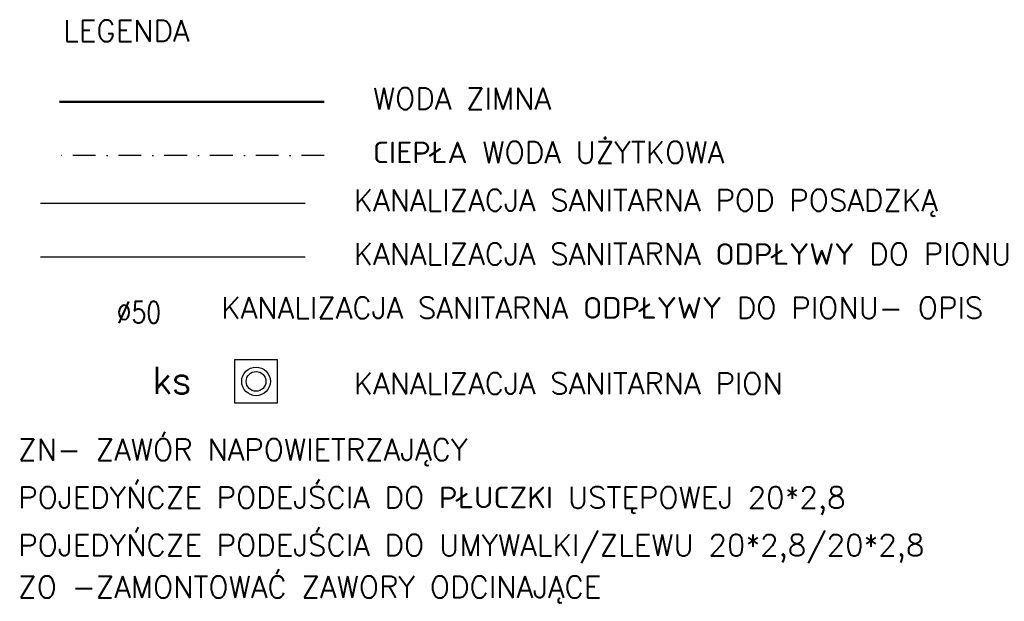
# Model space of a CAD drawing. Header units: millimetres. Extents: x -1657 to 1139, y -216 to 3193.
# Tile 4 of 6: x 590 to 1139, y 873 to 1197. Entities that reach past the tile are written whole.
import ezdxf

# ---------------------------------------------------------------- set-up
doc = ezdxf.new("R2010")
doc.units = ezdxf.units.MM
doc.linetypes.add('DASHDOT', pattern=[25.4, 12.7, -6.35, 0, -6.35])
for name, color, linetype in [('IS cwu', 3, 'DASHDOT'), ('IS kan odp', 36, 'Continuous'), ('IS kan odp opis', 7, 'Continuous'), ('IS kan opis', 7, 'Continuous'), ('IS KAN_S_OPIS', 2, 'Continuous'), ('IS KAN_SAN_RURY', 1, 'Continuous')]:
    doc.layers.add(name, color=color, linetype=linetype)
doc.layers.add('IS obudowy', color=2, linetype='Continuous', plot=False)
doc.layers.add('IS w', color=5, linetype='Continuous', lineweight=50)
doc.styles.add('TECH', font='simplex.shx')

msp = doc.modelspace()

# ---------------------------------------------------------------- linework, layer by layer
at = {"layer": 'IS cwu'}
msp.add_line((759.87, 1121.06), (612.32, 1121.06), dxfattribs=at)
at = {"layer": 'IS kan odp', "ltscale": 50}
msp.add_line((749.16, 1064.38), (601.62, 1064.38), dxfattribs=at)
at = {"layer": 'IS KAN_SAN_RURY'}
msp.add_line((749.16, 1094.38), (601.62, 1094.38), dxfattribs=at)
at = {"layer": 'IS KAN_SAN_RURY', "linetype": 'Continuous'}
for radius in [8, 5.5]:
    msp.add_circle((721.83, 995.2), radius, dxfattribs=at)
at = {"layer": 'IS obudowy'}
msp.add_lwpolyline([(709.83, 983.2), (733.83, 983.2), (733.83, 1007.2), (709.83, 1007.2)], close=True, dxfattribs=at)
at = {"layer": 'IS w'}
msp.add_line((759.87, 1151.06), (612.32, 1151.06), dxfattribs=at)

# ---------------------------------------------------------------- texts
at = {"layer": 'IS kan odp opis', "style": 'TECH', "width": 0.8}
msp.add_text('%%C50', height=12, dxfattribs=at).set_placement((644.19, 1027.68))
at = {"layer": 'IS kan opis', "style": 'TECH'}
msp.add_text('ks', height=15, dxfattribs=at).set_placement((663.97, 988.3))
at = {"layer": 'IS KAN_S_OPIS', "style": 'TECH'}
for s, p in [('LEGENDA', (614.29, 1184.66)), ('WODA ZIMNA', (786.95, 1146.88)), ('CIEPŁA WODA UŻYTKOWA', (786.95, 1116.88)), ('KANALIZACJA SANITARNA POD POSADZKĄ', (776.24, 1090.2)), ('KANALIZACJA SANITARNA ODPŁYWY DO PIONU', (776.24, 1060.2)), ('KANALIZACJA SANITARNA ODPŁYWY DO PIONU- OPIS', (702.46, 1030.2)), ('KANALIZACJA SANITARNA PION', (776.24, 988.01)), ('ZN- ZAWÓR NAPOWIETRZAJĄCY', (589.29, 951.14)), ('POJEDYŃCZE PODEJŚCIA DO PŁUCZKI USTĘPOWEJ 20*2,8', (589.29, 924.5)), ('POJEDYŃCZE PODEJŚCIA DO UMYWALKI/ZLEWU 20*2,8/20*2,8', (589.29, 897.85)), ('ZO -ZAMONTOWAĆ ZAWORY ODCINAJĄCE ', (589.29, 874.54))]:
    msp.add_text(s, height=12, dxfattribs=at).set_placement(p)

doc.saveas('drawing.dxf')
